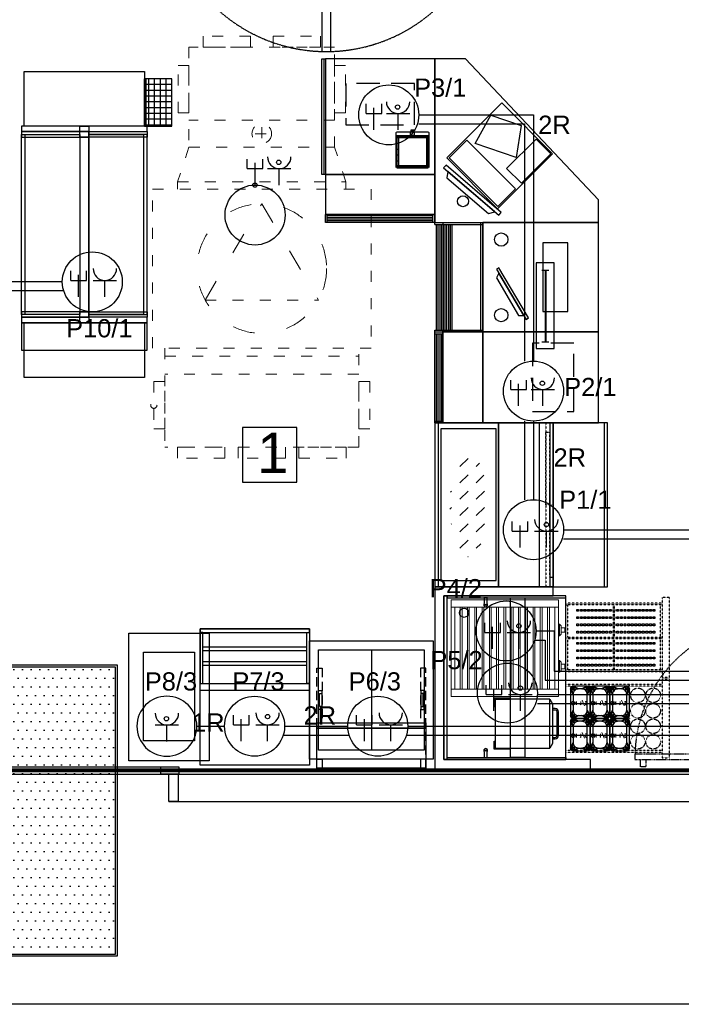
# Model space of a CAD drawing. Header units: millimetres. Extents: x -7934 to 14836, y -13910 to -10668.
# Tile 5 of 42: x -407 to -43, y -13826 to -13285. Entities that reach past the tile are written whole.
import ezdxf
from ezdxf.enums import TextEntityAlignment as Align

# ---------------------------------------------------------------- set-up
doc = ezdxf.new("R2010")
doc.units = ezdxf.units.MM
for name, pattern in [('ACAD_ISO03W100', [30, 12, -18]), ('DASH', [0.75, 0.5, -0.25]), ('DASHED', [0.75, 0.5, -0.25]), ('HIDDEN2', [4.7625, 3.175, -1.5875])]:
    doc.linetypes.add(name, pattern=pattern)
doc.layers.add('A_Podkład', color=253, linetype='Continuous', transparency=0.4)
doc.layers.add('INSTAL', color=50, linetype='Continuous')
doc.layers.add('NIEBIESKA', color=4, linetype='Continuous')
doc.layers.add('INSTAL DLP', color=70, linetype='Continuous', lineweight=70)
doc.layers.add('IS - WENT - wentylator', color=7, linetype='Continuous', lineweight=30, true_color=0x00e139)
doc.styles.add('Arial', font='arial.ttf', dxfattribs={"height": 25})
doc.styles.add('JACEK_07', font='SIMPLEX.SHX', dxfattribs={"width": 0.7})

# ---------------------------------------------------------------- blocks, each defined once
blk = doc.blocks.new('A$Ca80a10c8')
h = blk.add_hatch()
h.set_pattern_fill('DOTS', color=256, scale=3)
h.set_pattern_definition([(0, (-21207.973, -14023.4543), (2.38125, 4.7625), [0, -4.7625])])
h.paths.add_polyline_path([(-156.35, 135.24), (-156.35, -22.76), (-18.35, -22.76), (-18.35, 135.24)])
at = {"linetype": 'DASH', "ltscale": 30}
blk.add_line((-156.35, 76.24), (-18.35, 76.24), dxfattribs=at)
for points in [[(-157.35, -23.76), (-157.35, 136.24), (-17.35, 136.24), (-17.35, -23.76)], [(-156.35, -22.76), (-156.35, 135.24), (-18.35, 135.24), (-18.35, -22.76)]]:
    blk.add_lwpolyline(points, close=True)
blk = doc.blocks.new('Kontakt_grill')
at = {"color": 253, "true_color": 0x9e9e9e}
for points in [[(0, -8), (-0.5, -8), (-0.5, 0.5), (4, 0.5), (4, 0), (0, 0)], [(27, -8), (27.5, -8), (27.5, 0.5), (23, 0.5), (23, 0), (27, 0)]]:
    blk.add_lwpolyline(points, close=True, dxfattribs=at)
for points in [[(0, 0), (27, 0), (27, -30), (0, -30), (0, 0)], [(0, -30), (2.6, -31.5), (24.4, -31.5), (27, -30)]]:
    blk.add_lwpolyline(points, dxfattribs=at)
for points in [[(21.8, -31.5), (21.8, -33, -0.414214), (20, -34.8), (7, -34.8, -0.414214), (5.2, -33), (5.2, -31.5)], [(21, -31.5), (21, -33, -0.414214), (20, -34), (7, -34, -0.414214), (6, -33), (6, -31.5)]]:
    blk.add_lwpolyline(points, format="xyb", dxfattribs=at)
blk = doc.blocks.new('Roller_Grill')
at = {"color": 253, "lineweight": 0, "true_color": 0x9e9e9e}
for p, q in [((0, 0), (0, -59)), ((4, 0), (0, 0)), ((4, -59), (4, 0)), ((4, 0), (49, 0)), ((49, -59), (49, 0)), ((49, 0), (53, 0)), ((53, 0), (53, -59)), ((4, -5), (4, -2)), ((4, -2), (49, -2)), ((49, -5), (4, -5)), ((4, -9), (4, -6)), ((4, -6), (49, -6)), ((49, -9), (4, -9)), ((4, -13), (4, -10)), ((4, -10), (49, -10)), ((49, -13), (4, -13)), ((4, -17), (4, -14)), ((4, -14), (49, -14)), ((49, -17), (4, -17)), ((4, -21), (4, -18)), ((4, -18), (49, -18)), ((49, -21), (4, -21)), ((4, -25), (4, -22)), ((4, -22), (49, -22)), ((49, -25), (4, -25)), ((4, -29), (4, -26)), ((4, -26), (49, -26)), ((49, -29), (4, -29)), ((4, -33), (4, -30)), ((4, -30), (49, -30)), ((49, -33), (4, -33)), ((4, -37), (4, -34)), ((4, -34), (49, -34)), ((49, -37), (4, -37)), ((4, -41), (4, -38)), ((4, -38), (49, -38)), ((49, -41), (4, -41)), ((4, -45), (4, -42)), ((4, -42), (49, -42)), ((49, -45), (4, -45)), ((4, -49), (4, -46)), ((4, -46), (49, -46)), ((49, -49), (4, -49)), ((4, -53), (4, -50)), ((4, -50), (49, -50)), ((49, -53), (4, -53)), ((4, -57), (4, -54)), ((4, -54), (49, -54)), ((4, -59), (0, -59)), ((49, -57), (4, -57)), ((49, -59), (4, -59)), ((49, -59), (53, -59))]:
    blk.add_line(p, q, dxfattribs=at)
for points in [[(13.25, -59), (19.75, -59), (19.75, -59.5), (13.25, -59.5), (13.25, -59)], [(33.25, -59), (39.75, -59), (39.75, -59.5), (33.25, -59.5), (33.25, -59)]]:
    blk.add_lwpolyline(points, dxfattribs=at)
for points in [[(13.25, -59.5), (19.75, -59.5), (18.75, -60.5), (14.25, -60.5)], [(33.25, -59.5), (39.75, -59.5), (38.75, -60.5), (34.25, -60.5)], [(15.25, -60.5), (17.75, -60.5), (17.75, -62.5), (15.25, -62.5)], [(35.25, -60.5), (37.75, -60.5), (37.75, -62.5), (35.25, -62.5)]]:
    blk.add_lwpolyline(points, close=True, dxfattribs=at)
blk = doc.blocks.new('GN_1-9')
for points in [[(1.5, 17.67), (9.33, 17.67, -0.414214), (10.83, 16.17), (10.83, 1.5, -0.414214), (9.33, 0), (1.5, 0, -0.414214), (0, 1.5), (0, 16.17, -0.414214)], [(4.5, 16.17), (6.33, 16.17, -0.414214), (9.33, 13.17), (9.33, 4.5, -0.414214), (6.33, 1.5), (4.5, 1.5, -0.414214), (1.5, 4.5), (1.5, 13.17, -0.414214)]]:
    blk.add_lwpolyline(points, format="xyb", close=True)
at = {"color": 252}
for points in [[(0, 16.17), (1.5, 13.17), (0.44, 17.23), (2.38, 15.29), (1.5, 17.67), (4.5, 16.17)], [(10.83, 16.17), (9.33, 13.17), (10.39, 17.23), (8.45, 15.29), (9.33, 17.67), (6.33, 16.17)], [(0, 1.5), (1.5, 4.5), (0.44, 0.44), (2.38, 2.38), (1.5, 0), (4.5, 1.5)], [(10.83, 1.5), (9.33, 4.5), (10.39, 0.44), (8.45, 2.38), (9.33, 0), (6.33, 1.5)]]:
    blk.add_lwpolyline(points, dxfattribs=at)
at = {"color": 253, "true_color": 0x9e9e9e}
for points in [[(1.5, 13.17), (0, 16.17), (2.38, 15.29), (0.44, 17.23), (4.5, 16.17), (1.5, 17.67)], [(9.33, 13.17), (10.83, 16.17), (8.45, 15.29), (10.39, 17.23), (6.33, 16.17), (9.33, 17.67)], [(1.5, 4.5), (0, 1.5), (2.38, 2.38), (0.44, 0.44), (4.5, 1.5), (1.5, 0)], [(9.33, 4.5), (10.83, 1.5), (8.45, 2.38), (10.39, 0.44), (6.33, 1.5), (9.33, 0)]]:
    blk.add_lwpolyline(points, dxfattribs=at)
at = {"insert": (5, 9), "char_height": 2, "width": 29.2426, "attachment_point": 5, "style": 'JACEK_07'}
blk.add_mtext('GN 1/9', dxfattribs=at)
blk = doc.blocks.new('podkład')
at = {"layer": 'A_Podkład'}
h = blk.add_hatch(dxfattribs=at)
h.set_pattern_fill('ANSI37', color=256, angle=135)
h.set_pattern_definition([(180, (21133.338, -26335.3352), (-2e-15, -3.175), []), (270, (21133.338, -26335.3352), (3.175, -2e-15), [])])
h.paths.add_polyline_path([(450.5, -873), (450.5, -847), (436.5, -847), (436.5, -873)])
h = blk.add_hatch(dxfattribs=at)
h.set_pattern_fill('DASH', color=256, scale=2, angle=45, style=0)
h.set_pattern_definition([(45, (1963.169, -2467.321), (5e-15, 8.980256), [6.35, -6.35])])
edge = h.paths.add_edge_path()
edge.add_ellipse((613.54, -1081), major_axis=(0, -28.53), ratio=0.357143, start_angle=0, end_angle=360)
for p, q in [((595, -836), (595, -926)), ((611.95, -836), (595, -836)), ((685, -913.45), (611.95, -836)), ((435.5, -873), (435.5, -847)), ((436.5, -873), (436.5, -847)), ((436.5, -873), (436.5, -847)), ((601.57, -890.47), (631.8, -860.24)), ((631.8, -860.24), (659.77, -888.21)), ((617.25, -882.43), (625.86, -866.87)), ((625.86, -866.87), (642.45, -872.58)), ((642.45, -872.58), (639.67, -890.15)), ((591.18, -879.34), (574.38, -879.34)), ((575.08, -878.64), (575.08, -895.44)), ((578.28, -878.64), (578.28, -879.34)), ((581.48, -878.64), (581.48, -879.34)), ((584.68, -878.64), (584.68, -879.34)), ((587.88, -878.64), (587.88, -879.34)), ((590.48, -878.64), (590.48, -895.44)), ((602.97, -890.39), (612.67, -880.69)), ((612.67, -880.69), (639.34, -907.36)), ((634.52, -896.25), (650.68, -880.09)), ((650.68, -880.09), (658.76, -888.17)), ((575.08, -882.54), (574.38, -882.54)), ((575.08, -885.74), (574.38, -885.74)), ((591.18, -882.54), (590.48, -882.54)), ((591.18, -885.74), (590.48, -885.74)), ((639.67, -890.15), (617.25, -882.43)), ((575.08, -888.94), (574.38, -888.94)), ((575.08, -892.14), (574.38, -892.14)), ((591.18, -888.94), (590.48, -888.94)), ((591.18, -892.14), (590.48, -892.14)), ((629.54, -918.44), (601.57, -890.47)), ((629.64, -917.06), (602.97, -890.39)), ((659.77, -888.21), (629.54, -918.44)), ((658.76, -888.17), (642.6, -904.33)), ((591.18, -894.74), (574.38, -894.74)), ((578.28, -894.74), (578.28, -895.44)), ((581.48, -894.74), (581.48, -895.44)), ((584.68, -894.74), (584.68, -895.44)), ((587.88, -894.74), (587.88, -895.44)), ((642.6, -904.33), (634.52, -896.25)), ((535, -899.6), (535, -921.6)), ((595, -899.6), (535, -899.6)), ((595, -921.6), (595, -899.6)), ((639.34, -907.36), (629.64, -917.06)), ((685, -926), (685, -913.45)), ((535, -921.6), (595, -921.6)), ((595, -921.6), (535, -921.6)), ((535, -926), (535, -921.6)), ((536, -926), (536, -921.6)), ((594, -922.13), (536, -922.13)), ((594, -923.09), (536, -923.09)), ((594, -924.05), (536, -924.05)), ((594, -925.01), (536, -925.01)), ((594, -926), (594, -921.6)), ((595, -926), (595, -921.6)), ((536, -926), (535, -926)), ((595, -926), (594, -926)), ((595, -926), (621.4, -926)), ((595, -927), (595, -926)), ((595, -926), (685, -926)), ((595, -927), (621.4, -927)), ((595.99, -985), (595.99, -927)), ((596.95, -985), (596.95, -927)), ((597.9, -985), (597.9, -927)), ((598.86, -985), (598.86, -927)), ((599.4, -926), (599.4, -927)), ((599.82, -985), (599.82, -927)), ((600.78, -985), (600.78, -927)), ((601.74, -985), (601.74, -927)), ((602.69, -985), (602.69, -927)), ((603.65, -985), (603.65, -927)), ((604.56, -985), (604.56, -927)), ((620.4, -985), (620.4, -926)), ((621.4, -986), (621.4, -926)), ((653.9, -952.08), (657.7, -952.08)), ((595, -985), (621.4, -985)), ((595, -986), (595, -985)), ((595, -986), (621.4, -986)), ((595, -986), (599.4, -986)), ((595, -987), (595, -986)), ((595, -987), (599.4, -987)), ((595.99, -1035), (595.99, -987)), ((596.95, -1035), (596.95, -987)), ((597.9, -1035), (597.9, -987)), ((598.86, -1035), (598.86, -987)), ((599.4, -986), (599.4, -985)), ((599.4, -986), (599.4, -1036)), ((621.4, -986), (599.4, -986)), ((599.4, -1036), (599.4, -986)), ((621.4, -1036), (621.4, -986)), ((653.9, -991.43), (657.7, -991.43)), ((489.33, -1038.62), (489.33, -1068.62)), ((519.33, -1038.62), (489.33, -1038.62)), ((519.33, -1068.62), (519.33, -1038.62)), ((595, -1035), (599.4, -1035)), ((595, -1036), (595, -1035)), ((595, -1036), (599.4, -1036)), ((597.11, -1126), (597.11, -1036)), ((599.4, -1036), (621.4, -1036)), ((660, -1036), (630, -1036.01)), ((630, -1036.01), (630, -1126.02)), ((652.53, -1126), (652.53, -1036)), ((658.15, -1035.99), (658.15, -1125.99)), ((660, -1131), (660, -1036)), ((660, -1036), (660, -1126)), ((688.15, -1035.99), (688.15, -1125.99)), ((489.33, -1068.62), (519.33, -1068.62)), ((595, -1126.01), (595, -1226)), ((630, -1126.02), (595, -1126.01)), ((600, -1131), (660, -1131)), ((600, -1221), (600, -1131)), ((621.95, -1132.27), (621.95, -1132.12)), ((622.25, -1132.12), (621.95, -1132.12)), ((621.95, -1132.27), (622.25, -1132.27)), ((623.75, -1132.12), (622.25, -1132.12)), ((622.25, -1132.12), (622.25, -1132.42)), ((622.25, -1132.42), (622.25, -1135.24)), ((624.05, -1132.12), (623.75, -1132.12)), ((623.75, -1132.42), (623.75, -1132.12)), ((623.75, -1132.27), (624.05, -1132.27)), ((623.75, -1135.24), (623.75, -1132.42)), ((624.05, -1132.27), (624.05, -1132.12)), ((667, -1136), (668, -1136)), ((560.18, -1160.78), (560.18, -1215.78)), ((526.18, -1183.11), (466.18, -1183.11)), ((702, -1180.7), (702, -1179.7)), ((702, -1198.3), (702, -1198.5)), ((622.25, -1216.76), (622.25, -1219.57)), ((623.75, -1219.57), (623.75, -1216.76)), ((680.6, -1221), (600, -1221)), ((621.95, -1219.72), (621.95, -1219.87)), ((622.25, -1219.72), (621.95, -1219.72)), ((621.95, -1219.87), (622.25, -1219.87)), ((622.25, -1219.57), (622.25, -1219.87)), ((622.25, -1219.87), (623.75, -1219.87)), ((623.75, -1219.87), (623.75, -1219.57)), ((624.05, -1219.72), (623.75, -1219.72)), ((623.75, -1219.87), (624.05, -1219.87)), ((624.05, -1219.72), (624.05, -1219.87)), ((680.6, -1226), (680.6, -1221)), ((595, -1226), (680.6, -1226))]:
    blk.add_line(p, q, dxfattribs=at)
at = {"layer": 'A_Podkład', "linetype": 'DASHED', "ltscale": 0.2}
for p, q in [((656, -1036), (656, -1126)), ((720, -1135), (667, -1135)), ((720, -1136), (667, -1136)), ((668, -1136), (668, -1154)), ((693.2, -1154), (693.2, -1136)), ((693.8, -1154), (693.8, -1136)), ((719, -1145), (719, -1136)), ((719, -1154), (719, -1136)), ((720, -1132), (720, -1175.7)), ((724, -1132), (720, -1132)), ((720, -1136), (720, -1171.7)), ((724, -1175.7), (724, -1132)), ((693.8, -1154), (667, -1154)), ((693.8, -1154.6), (667, -1154.6)), ((668, -1154.6), (668, -1171.7)), ((668, -1154.6), (668, -1171.7)), ((693.2, -1171.7), (693.2, -1154.6)), ((720, -1154), (693.8, -1154)), ((693.8, -1171.7), (693.8, -1154.6)), ((720, -1154.6), (693.8, -1154.6)), ((719, -1171.7), (719, -1154.6)), ((719, -1171.7), (719, -1163.6)), ((720, -1171.7), (667, -1171.7)), ((720, -1172.7), (667, -1172.7)), ((720, -1171.7), (719, -1171.7)), ((720, -1175.7), (724, -1175.7)), ((720, -1176.7), (724, -1176.7)), ((720, -1176.7), (720, -1220.1)), ((724, -1220.1), (724, -1176.7)), ((720, -1179.7), (667.17, -1179.7)), ((720, -1180.7), (667.17, -1180.7)), ((720, -1216.1), (667, -1216.1)), ((720, -1217.1), (667, -1217.1)), ((720, -1220.1), (724, -1220.1))]:
    blk.add_line(p, q, dxfattribs=at)
at = {"layer": 'A_Podkład'}
for points in [[(449, -1244), (904, -1244), (904, 0), (0, 0), (0, -1244), (252, -1244)], [(400, -877.5), (400, -976.5), (368, -976.5), (368, -877.5), (400, -877.5)], [(405, -877.5), (405, -976.5), (437, -976.5), (437, -877.5), (405, -877.5)], [(631.58, -920.43), (601.2, -894.41), (599.9, -895.92), (630.28, -921.95), (631.58, -920.43)], [(628, -920), (602.18, -897.88), (601.74, -901.46), (624.53, -920.97), (628, -920)], [(595, -926), (535, -926)], [(646.59, -978.34), (630.28, -950.81), (628.9, -951.63), (645.22, -979.16), (646.59, -978.34)], [(643.99, -977.09), (630.13, -953.7), (628.88, -956.3), (641.11, -976.94), (643.99, -977.09)], [(595, -1036), (595, -986)], [(690, -1036), (595, -1036), (595, -1126), (690, -1126), (690, -1036)], [(660, -1126), (630, -1126), (630, -1036), (660, -1036), (660, -1126)], [(526.18, -1224.11), (466.18, -1224.11), (466.18, -1149.11), (526.18, -1149.11), (526.18, -1224.11)], [(526.18, -1155.78), (594.18, -1155.78), (594.18, -1220.78), (526.18, -1220.78), (526.18, -1155.78)], [(467.68, -1159.11), (524.68, -1159.11)], [(467.68, -1161.11), (524.68, -1161.11)], [(467.68, -1167.11), (524.68, -1167.11)], [(467.68, -1169.11), (524.68, -1169.11)], [(530.18, -1200.78), (590.18, -1200.78), (590.18, -1225.78), (530.18, -1225.78), (530.18, -1200.78)], [(252, -1225), (454, -1225)], [(256.5, -1229), (444.5, -1229)]]:
    blk.add_lwpolyline(points, dxfattribs=at)
for points in [[(44, -1229), (860, -1229), (860, -44), (44, -44)], [(535, -836), (535, -899.6), (533, -899.6), (533, -836)], [(535, -836), (535, -899.6), (595, -899.6), (595, -836)], [(435.5, -873), (369.5, -873), (369.5, -843), (435.5, -843)], [(435.5, -873), (450.5, -873), (450.5, -847), (435.5, -847)], [(437, -873), (368, -873), (368, -876), (437, -876)], [(405, -876), (368, -876), (368, -879), (405, -879), (405, -876)], [(400, -876), (400, -873), (405, -873), (405, -876)], [(405, -876), (405, -879), (400, -879), (400, -876)], [(400, -876), (437, -876), (437, -879), (400, -879), (400, -876)], [(583.78, -876.04), (583.78, -878.04), (581.78, -878.04), (581.78, -876.04)], [(583.48, -874.95), (583.58, -875.95), (581.98, -875.95), (582.08, -874.95)], [(400, -877.5), (400, -976.5), (370, -976.5), (370, -877.5)], [(435, -877.5), (435, -976.5), (405, -976.5), (405, -877.5)], [(685, -926), (621.4, -926), (621.4, -986), (685, -986)], [(654.38, -937.13), (654.38, -974.85), (668.1, -974.85), (668.1, -937.13)], [(650.7, -948.13), (650.7, -995.13), (660.7, -995.13), (660.7, -948.13)], [(405, -975), (368, -975), (368, -978), (405, -978), (405, -975)], [(368, -981), (437, -981), (437, -978), (368, -978)], [(405, -975), (405, -978), (400, -978), (400, -975)], [(400, -975), (437, -975), (437, -978), (400, -978), (400, -975)], [(405, -978), (405, -981), (400, -981), (400, -978)], [(368, -981), (368, -996), (437, -996), (437, -981)], [(369.5, -981), (435.5, -981), (435.5, -1011), (369.5, -1011)], [(685, -986), (621.4, -986), (621.4, -1036), (685, -1036)], [(628.78, -1039.3), (598.3, -1039.3), (598.3, -1122.7), (628.78, -1122.7)], [(600, -1131), (600, -1221), (601.8, -1221), (601.8, -1131)], [(600, -1131), (600, -1221), (667, -1221), (667, -1131)], [(667, -1132.2), (667, -1131), (601.8, -1131), (601.8, -1132.2)], [(644.49, -1132.2), (644.49, -1219.8), (636.59, -1219.8), (636.59, -1132.2)], [(471.03, -1151.51), (471.03, -1221.69), (427.03, -1221.69), (427.03, -1151.51)], [(526.18, -1149.11), (466.18, -1149.11), (466.18, -1151.11), (526.18, -1151.11)], [(466.18, -1179.11), (467.68, -1179.11), (467.68, -1151.11), (466.18, -1151.11)], [(526.18, -1179.11), (524.68, -1179.11), (524.68, -1151.11), (526.18, -1151.11)], [(435.03, -1210.77), (435.03, -1162.01), (463.03, -1162.01), (463.03, -1210.77)], [(531.18, -1160.78), (589.18, -1160.78), (589.18, -1215.78), (531.18, -1215.78)], [(526.18, -1224.11), (466.18, -1224.11), (466.18, -1179.11), (526.18, -1179.11)], [(531.18, -1183.01), (532.94, -1183.01), (532.94, -1193.56), (531.18, -1193.56)], [(589.18, -1183.01), (587.42, -1183.01), (587.42, -1193.56), (589.18, -1193.56)], [(531.77, -1184.77), (532.94, -1184.77), (532.94, -1191.8), (531.77, -1191.8)], [(588.6, -1184.77), (587.42, -1184.77), (587.42, -1191.8), (588.6, -1191.8)], [(530.18, -1200.78), (590.18, -1200.78), (590.18, -1203.78), (530.18, -1203.78)], [(530.18, -1203.78), (590.18, -1203.78), (590.18, -1220.78), (530.18, -1220.78)], [(530.18, -1220.78), (533.18, -1220.78), (533.18, -1225.78), (530.18, -1225.78)], [(590.18, -1220.78), (587.18, -1220.78), (587.18, -1225.78), (590.18, -1225.78)], [(667, -1219.8), (667, -1221), (601.8, -1221), (601.8, -1219.8)], [(444.5, -1225), (454.5, -1225), (454.5, -1229), (444.5, -1229)], [(449, -1229), (454, -1229), (454, -1244), (449, -1244)]]:
    blk.add_lwpolyline(points, close=True, dxfattribs=at)
for points in [[(533, -832), (538, -832), (538, -743.57), (535.5, -743.57, -1), (535.5, -741.57), (538, -741.57), (538, -736.57), (533, -736.57), (533, -741.57), (535.5, -741.57, -1), (535.5, -743.57), (533, -743.57), (533, -832)], [(591.78, -876.84), (591.78, -895.24, -0.414214), (590.98, -896.04), (574.58, -896.04, -0.414214), (573.78, -895.24), (573.78, -876.84, -0.414214), (574.58, -876.04), (590.98, -876.04, -0.414214)], [(590.98, -896.04), (574.58, -896.04, -0.414214), (573.78, -895.24), (573.78, -878.84, -0.414214), (574.58, -878.04), (590.98, -878.04, -0.414214), (591.78, -878.84), (591.78, -895.24, -0.414214)], [(590.78, -895.44), (574.78, -895.44, -0.414214), (574.38, -895.04), (574.38, -879.04, -0.414214), (574.78, -878.64), (591.18, -878.64), (591.18, -895.04, -0.414214)]]:
    blk.add_lwpolyline(points, format="xyb", close=True, dxfattribs=at)
at = {"layer": 'A_Podkład', "linetype": 'DASHED', "ltscale": 0.5}
blk.add_lwpolyline([(534, -836), (534, -899.6)], dxfattribs=at)
at = {"layer": 'A_Podkład', "linetype": 'HIDDEN2', "ltscale": 4}
for points in [[(546.13, -872.27), (583.84, -872.27), (583.84, -849.57), (546.13, -849.57)], [(648.73, -992.13), (648.73, -1029.85), (671.43, -1029.85), (671.43, -992.13)]]:
    blk.add_lwpolyline(points, close=True, dxfattribs=at)
at = {"layer": 'A_Podkład', "const_width": 1}
blk.add_lwpolyline([(655.91, -952.08), (655.91, -991.34)], dxfattribs=at)
at = {"layer": 'A_Podkład', "linetype": 'DASHED', "ltscale": 0.2}
for points in [[(658, -1041.18), (658, -1081), (656, -1081), (656, -1041.18)], [(660, -1120.82), (660, -1081), (658, -1081), (658, -1120.82)]]:
    blk.add_lwpolyline(points, close=True, dxfattribs=at)
at = {"layer": 'A_Podkład'}
for points in [[(658, -1068.2, 0, 1.88, 0), (658, -1073.83, 0.625, 0.625, 0), (658, -1081, 0.625, 0.625, 0)], [(658, -1093.8, 0, 1.88, 0), (658, -1088.17, 0.625, 0.625, 0), (658, -1081, 0.625, 0.625, 0)]]:
    blk.add_lwpolyline(points, format="xyseb", dxfattribs=at)
at = {"layer": 'A_Podkład', "color": 253, "true_color": 0x9e9e9e}
for points in [[(673, -1138.5), (674, -1138.5), (674, -1139.5), (673, -1139.5)], [(675, -1138.5), (676, -1138.5), (676, -1139.5), (675, -1139.5)], [(677, -1138.5), (678, -1138.5), (678, -1139.5), (677, -1139.5)], [(677, -1138.5), (678, -1138.5), (678, -1139.5), (677, -1139.5)], [(679, -1138.5), (680, -1138.5), (680, -1139.5), (679, -1139.5)], [(681, -1138.5), (682, -1138.5), (682, -1139.5), (681, -1139.5)], [(683, -1138.5), (684, -1138.5), (684, -1139.5), (683, -1139.5)], [(685, -1138.5), (686, -1138.5), (686, -1139.5), (685, -1139.5)], [(687, -1138.5), (688, -1138.5), (688, -1139.5), (687, -1139.5)], [(689, -1138.5), (690, -1138.5), (690, -1139.5), (689, -1139.5)], [(691, -1138.5), (692, -1138.5), (692, -1139.5), (691, -1139.5)], [(695, -1138.5), (696, -1138.5), (696, -1139.5), (695, -1139.5)], [(697, -1138.5), (698, -1138.5), (698, -1139.5), (697, -1139.5)], [(699, -1138.5), (700, -1138.5), (700, -1139.5), (699, -1139.5)], [(701, -1138.5), (702, -1138.5), (702, -1139.5), (701, -1139.5)], [(703, -1138.5), (704, -1138.5), (704, -1139.5), (703, -1139.5)], [(705, -1138.5), (706, -1138.5), (706, -1139.5), (705, -1139.5)], [(707, -1138.5), (708, -1138.5), (708, -1139.5), (707, -1139.5)], [(709, -1138.5), (710, -1138.5), (710, -1139.5), (709, -1139.5)], [(711, -1138.5), (712, -1138.5), (712, -1139.5), (711, -1139.5)], [(711, -1138.5), (712, -1138.5), (712, -1139.5), (711, -1139.5)], [(713, -1138.5), (714, -1138.5), (714, -1139.5), (713, -1139.5)], [(715, -1138.5), (716, -1138.5), (716, -1139.5), (715, -1139.5)], [(673, -1142.5), (674, -1142.5), (674, -1143.5), (673, -1143.5)], [(673, -1146.5), (674, -1146.5), (674, -1147.5), (673, -1147.5)], [(675, -1142.5), (676, -1142.5), (676, -1143.5), (675, -1143.5)], [(675, -1146.5), (676, -1146.5), (676, -1147.5), (675, -1147.5)], [(677, -1142.5), (678, -1142.5), (678, -1143.5), (677, -1143.5)], [(677, -1142.5), (678, -1142.5), (678, -1143.5), (677, -1143.5)], [(677, -1146.5), (678, -1146.5), (678, -1147.5), (677, -1147.5)], [(677, -1146.5), (678, -1146.5), (678, -1147.5), (677, -1147.5)], [(679, -1142.5), (680, -1142.5), (680, -1143.5), (679, -1143.5)], [(679, -1146.5), (680, -1146.5), (680, -1147.5), (679, -1147.5)], [(681, -1142.5), (682, -1142.5), (682, -1143.5), (681, -1143.5)], [(681, -1146.5), (682, -1146.5), (682, -1147.5), (681, -1147.5)], [(683, -1142.5), (684, -1142.5), (684, -1143.5), (683, -1143.5)], [(683, -1146.5), (684, -1146.5), (684, -1147.5), (683, -1147.5)], [(685, -1142.5), (686, -1142.5), (686, -1143.5), (685, -1143.5)], [(685, -1146.5), (686, -1146.5), (686, -1147.5), (685, -1147.5)], [(687, -1142.5), (688, -1142.5), (688, -1143.5), (687, -1143.5)], [(687, -1146.5), (688, -1146.5), (688, -1147.5), (687, -1147.5)], [(689, -1142.5), (690, -1142.5), (690, -1143.5), (689, -1143.5)], [(689, -1146.5), (690, -1146.5), (690, -1147.5), (689, -1147.5)], [(691, -1142.5), (692, -1142.5), (692, -1143.5), (691, -1143.5)], [(691, -1146.5), (692, -1146.5), (692, -1147.5), (691, -1147.5)], [(695, -1142.5), (696, -1142.5), (696, -1143.5), (695, -1143.5)], [(695, -1146.5), (696, -1146.5), (696, -1147.5), (695, -1147.5)], [(697, -1142.5), (698, -1142.5), (698, -1143.5), (697, -1143.5)], [(697, -1146.5), (698, -1146.5), (698, -1147.5), (697, -1147.5)], [(699, -1142.5), (700, -1142.5), (700, -1143.5), (699, -1143.5)], [(699, -1146.5), (700, -1146.5), (700, -1147.5), (699, -1147.5)], [(701, -1142.5), (702, -1142.5), (702, -1143.5), (701, -1143.5)], [(701, -1146.5), (702, -1146.5), (702, -1147.5), (701, -1147.5)], [(703, -1142.5), (704, -1142.5), (704, -1143.5), (703, -1143.5)], [(703, -1146.5), (704, -1146.5), (704, -1147.5), (703, -1147.5)], [(705, -1142.5), (706, -1142.5), (706, -1143.5), (705, -1143.5)], [(705, -1146.5), (706, -1146.5), (706, -1147.5), (705, -1147.5)], [(707, -1142.5), (708, -1142.5), (708, -1143.5), (707, -1143.5)], [(707, -1146.5), (708, -1146.5), (708, -1147.5), (707, -1147.5)], [(709, -1142.5), (710, -1142.5), (710, -1143.5), (709, -1143.5)], [(709, -1146.5), (710, -1146.5), (710, -1147.5), (709, -1147.5)], [(711, -1142.5), (712, -1142.5), (712, -1143.5), (711, -1143.5)], [(711, -1142.5), (712, -1142.5), (712, -1143.5), (711, -1143.5)], [(711, -1146.5), (712, -1146.5), (712, -1147.5), (711, -1147.5)], [(711, -1146.5), (712, -1146.5), (712, -1147.5), (711, -1147.5)], [(713, -1142.5), (714, -1142.5), (714, -1143.5), (713, -1143.5)], [(713, -1146.5), (714, -1146.5), (714, -1147.5), (713, -1147.5)], [(715, -1142.5), (716, -1142.5), (716, -1143.5), (715, -1143.5)], [(715, -1146.5), (716, -1146.5), (716, -1147.5), (715, -1147.5)], [(673, -1150.5), (674, -1150.5), (674, -1151.5), (673, -1151.5)], [(675, -1150.5), (676, -1150.5), (676, -1151.5), (675, -1151.5)], [(677, -1150.5), (678, -1150.5), (678, -1151.5), (677, -1151.5)], [(677, -1150.5), (678, -1150.5), (678, -1151.5), (677, -1151.5)], [(679, -1150.5), (680, -1150.5), (680, -1151.5), (679, -1151.5)], [(681, -1150.5), (682, -1150.5), (682, -1151.5), (681, -1151.5)], [(683, -1150.5), (684, -1150.5), (684, -1151.5), (683, -1151.5)], [(685, -1150.5), (686, -1150.5), (686, -1151.5), (685, -1151.5)], [(687, -1150.5), (688, -1150.5), (688, -1151.5), (687, -1151.5)], [(689, -1150.5), (690, -1150.5), (690, -1151.5), (689, -1151.5)], [(691, -1150.5), (692, -1150.5), (692, -1151.5), (691, -1151.5)], [(695, -1150.5), (696, -1150.5), (696, -1151.5), (695, -1151.5)], [(697, -1150.5), (698, -1150.5), (698, -1151.5), (697, -1151.5)], [(699, -1150.5), (700, -1150.5), (700, -1151.5), (699, -1151.5)], [(701, -1150.5), (702, -1150.5), (702, -1151.5), (701, -1151.5)], [(703, -1150.5), (704, -1150.5), (704, -1151.5), (703, -1151.5)], [(705, -1150.5), (706, -1150.5), (706, -1151.5), (705, -1151.5)], [(707, -1150.5), (708, -1150.5), (708, -1151.5), (707, -1151.5)], [(709, -1150.5), (710, -1150.5), (710, -1151.5), (709, -1151.5)], [(711, -1150.5), (712, -1150.5), (712, -1151.5), (711, -1151.5)], [(711, -1150.5), (712, -1150.5), (712, -1151.5), (711, -1151.5)], [(713, -1150.5), (714, -1150.5), (714, -1151.5), (713, -1151.5)], [(715, -1150.5), (716, -1150.5), (716, -1151.5), (715, -1151.5)], [(673, -1156.65), (674, -1156.65), (674, -1157.65), (673, -1157.65)], [(675, -1156.65), (676, -1156.65), (676, -1157.65), (675, -1157.65)], [(677, -1156.65), (678, -1156.65), (678, -1157.65), (677, -1157.65)], [(677, -1156.65), (678, -1156.65), (678, -1157.65), (677, -1157.65)], [(679, -1156.65), (680, -1156.65), (680, -1157.65), (679, -1157.65)], [(681, -1156.65), (682, -1156.65), (682, -1157.65), (681, -1157.65)], [(683, -1156.65), (684, -1156.65), (684, -1157.65), (683, -1157.65)], [(685, -1156.65), (686, -1156.65), (686, -1157.65), (685, -1157.65)], [(687, -1156.65), (688, -1156.65), (688, -1157.65), (687, -1157.65)], [(689, -1156.65), (690, -1156.65), (690, -1157.65), (689, -1157.65)], [(691, -1156.65), (692, -1156.65), (692, -1157.65), (691, -1157.65)], [(695, -1156.65), (696, -1156.65), (696, -1157.65), (695, -1157.65)], [(697, -1156.65), (698, -1156.65), (698, -1157.65), (697, -1157.65)], [(699, -1156.65), (700, -1156.65), (700, -1157.65), (699, -1157.65)], [(701, -1156.65), (702, -1156.65), (702, -1157.65), (701, -1157.65)], [(703, -1156.65), (704, -1156.65), (704, -1157.65), (703, -1157.65)], [(705, -1156.65), (706, -1156.65), (706, -1157.65), (705, -1157.65)], [(707, -1156.65), (708, -1156.65), (708, -1157.65), (707, -1157.65)], [(709, -1156.65), (710, -1156.65), (710, -1157.65), (709, -1157.65)], [(711, -1156.65), (712, -1156.65), (712, -1157.65), (711, -1157.65)], [(711, -1156.65), (712, -1156.65), (712, -1157.65), (711, -1157.65)], [(713, -1156.65), (714, -1156.65), (714, -1157.65), (713, -1157.65)], [(715, -1156.65), (716, -1156.65), (716, -1157.65), (715, -1157.65)], [(673, -1160.65), (674, -1160.65), (674, -1161.65), (673, -1161.65)], [(675, -1160.65), (676, -1160.65), (676, -1161.65), (675, -1161.65)], [(677, -1160.65), (678, -1160.65), (678, -1161.65), (677, -1161.65)], [(677, -1160.65), (678, -1160.65), (678, -1161.65), (677, -1161.65)], [(679, -1160.65), (680, -1160.65), (680, -1161.65), (679, -1161.65)], [(681, -1160.65), (682, -1160.65), (682, -1161.65), (681, -1161.65)], [(683, -1160.65), (684, -1160.65), (684, -1161.65), (683, -1161.65)], [(685, -1160.65), (686, -1160.65), (686, -1161.65), (685, -1161.65)], [(687, -1160.65), (688, -1160.65), (688, -1161.65), (687, -1161.65)], [(689, -1160.65), (690, -1160.65), (690, -1161.65), (689, -1161.65)], [(691, -1160.65), (692, -1160.65), (692, -1161.65), (691, -1161.65)], [(695, -1160.65), (696, -1160.65), (696, -1161.65), (695, -1161.65)], [(697, -1160.65), (698, -1160.65), (698, -1161.65), (697, -1161.65)], [(699, -1160.65), (700, -1160.65), (700, -1161.65), (699, -1161.65)], [(701, -1160.65), (702, -1160.65), (702, -1161.65), (701, -1161.65)], [(703, -1160.65), (704, -1160.65), (704, -1161.65), (703, -1161.65)], [(705, -1160.65), (706, -1160.65), (706, -1161.65), (705, -1161.65)], [(707, -1160.65), (708, -1160.65), (708, -1161.65), (707, -1161.65)], [(709, -1160.65), (710, -1160.65), (710, -1161.65), (709, -1161.65)], [(711, -1160.65), (712, -1160.65), (712, -1161.65), (711, -1161.65)], [(711, -1160.65), (712, -1160.65), (712, -1161.65), (711, -1161.65)], [(713, -1160.65), (714, -1160.65), (714, -1161.65), (713, -1161.65)], [(715, -1160.65), (716, -1160.65), (716, -1161.65), (715, -1161.65)], [(673, -1164.65), (674, -1164.65), (674, -1165.65), (673, -1165.65)], [(675, -1164.65), (676, -1164.65), (676, -1165.65), (675, -1165.65)], [(677, -1164.65), (678, -1164.65), (678, -1165.65), (677, -1165.65)], [(677, -1164.65), (678, -1164.65), (678, -1165.65), (677, -1165.65)], [(679, -1164.65), (680, -1164.65), (680, -1165.65), (679, -1165.65)], [(681, -1164.65), (682, -1164.65), (682, -1165.65), (681, -1165.65)], [(683, -1164.65), (684, -1164.65), (684, -1165.65), (683, -1165.65)], [(685, -1164.65), (686, -1164.65), (686, -1165.65), (685, -1165.65)], [(687, -1164.65), (688, -1164.65), (688, -1165.65), (687, -1165.65)], [(689, -1164.65), (690, -1164.65), (690, -1165.65), (689, -1165.65)], [(691, -1164.65), (692, -1164.65), (692, -1165.65), (691, -1165.65)], [(695, -1164.65), (696, -1164.65), (696, -1165.65), (695, -1165.65)], [(697, -1164.65), (698, -1164.65), (698, -1165.65), (697, -1165.65)], [(699, -1164.65), (700, -1164.65), (700, -1165.65), (699, -1165.65)], [(701, -1164.65), (702, -1164.65), (702, -1165.65), (701, -1165.65)], [(703, -1164.65), (704, -1164.65), (704, -1165.65), (703, -1165.65)], [(705, -1164.65), (706, -1164.65), (706, -1165.65), (705, -1165.65)], [(707, -1164.65), (708, -1164.65), (708, -1165.65), (707, -1165.65)], [(709, -1164.65), (710, -1164.65), (710, -1165.65), (709, -1165.65)], [(711, -1164.65), (712, -1164.65), (712, -1165.65), (711, -1165.65)], [(711, -1164.65), (712, -1164.65), (712, -1165.65), (711, -1165.65)], [(713, -1164.65), (714, -1164.65), (714, -1165.65), (713, -1165.65)], [(715, -1164.65), (716, -1164.65), (716, -1165.65), (715, -1165.65)], [(673, -1168.65), (674, -1168.65), (674, -1169.65), (673, -1169.65)], [(675, -1168.65), (676, -1168.65), (676, -1169.65), (675, -1169.65)], [(677, -1168.65), (678, -1168.65), (678, -1169.65), (677, -1169.65)], [(677, -1168.65), (678, -1168.65), (678, -1169.65), (677, -1169.65)], [(679, -1168.65), (680, -1168.65), (680, -1169.65), (679, -1169.65)], [(681, -1168.65), (682, -1168.65), (682, -1169.65), (681, -1169.65)], [(683, -1168.65), (684, -1168.65), (684, -1169.65), (683, -1169.65)], [(685, -1168.65), (686, -1168.65), (686, -1169.65), (685, -1169.65)], [(687, -1168.65), (688, -1168.65), (688, -1169.65), (687, -1169.65)], [(689, -1168.65), (690, -1168.65), (690, -1169.65), (689, -1169.65)], [(691, -1168.65), (692, -1168.65), (692, -1169.65), (691, -1169.65)], [(695, -1168.65), (696, -1168.65), (696, -1169.65), (695, -1169.65)], [(697, -1168.65), (698, -1168.65), (698, -1169.65), (697, -1169.65)], [(699, -1168.65), (700, -1168.65), (700, -1169.65), (699, -1169.65)], [(701, -1168.65), (702, -1168.65), (702, -1169.65), (701, -1169.65)], [(703, -1168.65), (704, -1168.65), (704, -1169.65), (703, -1169.65)], [(705, -1168.65), (706, -1168.65), (706, -1169.65), (705, -1169.65)], [(707, -1168.65), (708, -1168.65), (708, -1169.65), (707, -1169.65)], [(709, -1168.65), (710, -1168.65), (710, -1169.65), (709, -1169.65)], [(711, -1168.65), (712, -1168.65), (712, -1169.65), (711, -1169.65)], [(711, -1168.65), (712, -1168.65), (712, -1169.65), (711, -1169.65)], [(713, -1168.65), (714, -1168.65), (714, -1169.65), (713, -1169.65)], [(715, -1168.65), (716, -1168.65), (716, -1169.65), (715, -1169.65)]]:
    blk.add_lwpolyline(points, close=True, dxfattribs=at)
for points in [[(693.2, -1139.5), (693, -1139.5), (693, -1138.5), (693.2, -1138.5)], [(693.8, -1138.5), (694, -1138.5), (694, -1139.5), (693.8, -1139.5)], [(693.2, -1143.5), (693, -1143.5), (693, -1142.5), (693.2, -1142.5)], [(693.2, -1147.5), (693, -1147.5), (693, -1146.5), (693.2, -1146.5)], [(693.8, -1142.5), (694, -1142.5), (694, -1143.5), (693.8, -1143.5)], [(693.8, -1146.5), (694, -1146.5), (694, -1147.5), (693.8, -1147.5)], [(693.2, -1151.5), (693, -1151.5), (693, -1150.5), (693.2, -1150.5)], [(693.8, -1150.5), (694, -1150.5), (694, -1151.5), (693.8, -1151.5)], [(693.2, -1157.65), (693, -1157.65), (693, -1156.65), (693.2, -1156.65)], [(693.8, -1156.65), (694, -1156.65), (694, -1157.65), (693.8, -1157.65)], [(693.2, -1161.65), (693, -1161.65), (693, -1160.65), (693.2, -1160.65)], [(693.8, -1160.65), (694, -1160.65), (694, -1161.65), (693.8, -1161.65)], [(693.2, -1165.65), (693, -1165.65), (693, -1164.65), (693.2, -1164.65)], [(693.8, -1164.65), (694, -1164.65), (694, -1165.65), (693.8, -1165.65)], [(693.2, -1169.65), (693, -1169.65), (693, -1168.65), (693.2, -1168.65)], [(693.8, -1168.65), (694, -1168.65), (694, -1169.65), (693.8, -1169.65)]]:
    blk.add_lwpolyline(points, dxfattribs=at)
at = {"layer": 'A_Podkład', "linetype": 'DASH', "ltscale": 10}
for points in [[(533.18, -1225.78), (530.18, -1225.78), (530.18, -1170.78), (533.18, -1170.78), (533.18, -1200.78)], [(587.18, -1225.78), (590.18, -1225.78), (590.18, -1170.78), (587.18, -1170.78), (587.18, -1200.78)]]:
    blk.add_lwpolyline(points, dxfattribs=at)
at = {"layer": 'A_Podkład', "linetype": 'DASHED'}
for points in [[(705, -1221), (781, -1221), (781, -1218), (705, -1218)], [(708, -1221), (711, -1221), (711, -1225), (708, -1225)]]:
    blk.add_lwpolyline(points, close=True, dxfattribs=at)
at = {"layer": 'A_Podkład'}
for centre, radius in [((610.53, -914.25), 3), ((631.55, -935.3), 3.64), ((631.55, -976.82), 3.64), ((623, -1135.98), 0.35), ((611.15, -1140.35), 2.5), ((623, -1216.02), 0.35)]:
    blk.add_circle(centre, radius, dxfattribs=at)
at = {"layer": 'A_Podkład', "linetype": 'DASHED', "ltscale": 0.2}
for centre in [(706.6, -1185.7), (715, -1185.7), (706.6, -1194.2), (715, -1194.2), (706.6, -1202.7), (715, -1202.7), (706.59, -1211.2), (714.99, -1211.2)]:
    blk.add_circle(centre, 4, dxfattribs=at)
at = {"layer": 'A_Podkład', "linetype": 'DASHED', "ltscale": 0.5}
blk.add_arc((535.5, -743), 89, 220.1759, 319.8241, dxfattribs=at)
at = {"layer": 'A_Podkład'}
for centre, start, end in [((623, -1135.98), 135.5847, 44.4153), ((623, -1216.02), 315.5847, 224.4153)]:
    blk.add_arc(centre, 1.05, start, end, dxfattribs=at)
at = {"layer": 'A_Podkład', "linetype": 'DASHED'}
blk.add_arc((779.5, -1219.5), 74.5, 88.8463, 181.1537, dxfattribs=at)
at = {"layer": 'A_Podkład', "xscale": -1}
for name, p, rotation in [('Roller_Grill', (604, -1133.31), 89.99999999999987), ('GN_1-9', (669.5, -1180.67), 180), ('GN_1-9', (680.33, -1180.67), 180), ('GN_1-9', (691.16, -1180.67), 180), ('Kontakt_grill', (628.2, -1187.81), 89.99999999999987), ('GN_1-9', (669.5, -1198.47), 180), ('GN_1-9', (680.33, -1198.47), 180), ('GN_1-9', (691.16, -1198.47), 180)]:
    blk.add_blockref(name, p, dxfattribs=dict(at, rotation=rotation))
at = {"layer": 'A_Podkład'}
blk.add_blockref('A$Ca80a10c8', (437.84, -1305.24), dxfattribs=at)
at = {"layer": 'A_Podkład', "linetype": 'Continuous', "style": 'Arial'}
blk.add_text('1', height=22.13, dxfattribs=at).set_placement((497.42, -1063.54))
blk = doc.blocks.new('rrrr')
at = {"color": 8, "linetype": 'ACAD_ISO03W100', "lineweight": 0}
for p, q in [((-35.61, 0), (17.32, 31.11)), ((17.32, -31.11), (-35.61, 0))]:
    blk.add_line(p, q, dxfattribs=at)
at = {"color": 8, "linetype": 'ACAD_ISO03W100', "lineweight": 0, "ltscale": 0.5}
for p, q in [((17.32, -31.11), (17.32, 31.11)), ((-77.7, 0), (-70.5, 0)), ((-74.1, -3.6), (-74.1, 3.6))]:
    blk.add_line(p, q, dxfattribs=at)
for points in [[(-43.7, -60), (-43.7, 60), (43.7, 60), (43.7, -60)], [(62.1, 53.3), (62.1, 59.3), (88.1, 59.3), (88.1, 53.3)], [(-85.6, 40), (-85.6, 46), (-111.6, 46), (-111.6, 40)], [(98.1, 20.36), (104.1, 20.36), (104.1, 46.36), (98.1, 46.36)], [(-121.6, 6.23), (-127.6, 6.23), (-127.6, 32.23), (-121.6, 32.23)], [(98.1, 13), (104.1, 13), (104.1, -13), (98.1, -13)], [(-121.6, -6.23), (-127.6, -6.23), (-127.6, -32.23), (-121.6, -32.23)], [(98.1, -20.36), (104.1, -20.36), (104.1, -46.36), (98.1, -46.36)], [(-85.6, -40), (-85.6, -46), (-111.6, -46), (-111.6, -40)], [(62.1, -53.3), (62.1, -59.3), (88.1, -59.3), (88.1, -53.3)]]:
    blk.add_lwpolyline(points, close=True, dxfattribs=at)
for points in [[(98.1, 53.3), (43.7, 53.3)], [(48.1, -53.3), (48.1, 53.3)], [(58.1, 53.3), (58.1, -53.3)], [(98.1, 53.3), (98.1, -53.3)], [(-47.6, 46.25), (-66.6, 40)], [(-47.6, -46.25), (-47.6, 46.25), (-43.7, 46.25)], [(-66.6, 40), (-121.6, 40), (-121.6, -40), (-66.6, -40)], [(-81.6, 40), (-81.6, -40)], [(-66.6, -40), (-66.6, 40)], [(-66.6, -40), (-47.6, -46.25)], [(-43.7, -46.25), (-47.6, -46.25)], [(43.7, -53.3), (98.1, -53.3)]]:
    blk.add_lwpolyline(points, dxfattribs=at)
at = {"color": 8, "linetype": 'ACAD_ISO03W100', "lineweight": 0}
blk.add_circle((0, 0), 35.61, dxfattribs=at)
at = {"color": 8, "linetype": 'ACAD_ISO03W100', "lineweight": 0, "ltscale": 0.5}
for centre, radius in [((-74.1, 0), 5.4), ((75.1, -59.3), 1.73)]:
    blk.add_circle(centre, radius, dxfattribs=at)

msp = doc.modelspace()

# ---------------------------------------------------------------- block references
at = {"layer": 'A_Podkład', "linetype": 'DASH', "ltscale": 10}
msp.add_blockref('podkład', (-773.94, -12471, 0), dxfattribs=at)

# ---------------------------------------------------------------- next in the draw order: linework, layer by layer
at = {"layer": 'INSTAL', "color": 3}
for p, q in [((-216.66, -13336.97), (-216.66, -13331.8)), ((-212.37, -13345.97), (-212.37, -13333.86)), ((-208.08, -13336.97), (-208.08, -13331.8)), ((-216.66, -13336.97), (-208.08, -13336.97)), ((-281.95, -13367.33), (-281.95, -13362.16)), ((-277.66, -13376.33), (-277.66, -13364.22)), ((-273.37, -13367.33), (-273.37, -13362.16)), ((-281.95, -13367.33), (-273.37, -13367.33)), ((-378.91, -13428.7, 0), (-378.91, -13423.53, 0)), ((-374.62, -13437.7, 0), (-374.62, -13425.6, 0)), ((-370.33, -13428.7, 0), (-370.33, -13423.53, 0)), ((-378.91, -13428.7, 0), (-370.33, -13428.7, 0)), ((-374.62, -13437.7, 0), (-374.62, -13428.7, 0)), ((-137.15, -13488.71), (-137.15, -13483.54)), ((-132.86, -13497.71), (-132.86, -13485.6)), ((-128.57, -13488.71), (-128.57, -13483.54)), ((-137.15, -13488.71), (-128.57, -13488.71)), ((-136.38, -13566.45), (-136.38, -13561.28)), ((-127.8, -13566.45), (-127.8, -13561.28)), ((-136.38, -13566.45), (-127.8, -13566.45)), ((-132.09, -13575.45), (-132.09, -13563.34)), ((-132.09, -13575.45), (-132.09, -13566.45)), ((-151.43, -13622.11), (-151.43, -13616.94)), ((-147.14, -13631.11), (-147.14, -13619.01)), ((-142.85, -13622.11), (-142.85, -13616.94)), ((-151.43, -13622.11), (-142.85, -13622.11)), ((-147.14, -13631.11), (-147.14, -13622.11)), ((-150.67, -13656.21, 0), (-150.67, -13651.04, 0)), ((-146.38, -13665.21, 0), (-146.38, -13653.1, 0)), ((-142.09, -13656.21, 0), (-142.09, -13651.04, 0)), ((-150.67, -13656.21, 0), (-142.09, -13656.21, 0)), ((-146.38, -13665.21, 0), (-146.38, -13656.21, 0)), ((-289.54, -13672.82), (-289.54, -13667.66)), ((-285.25, -13681.82), (-285.25, -13669.72)), ((-280.96, -13672.82), (-280.96, -13667.66)), ((-221.85, -13672.82), (-221.85, -13667.66)), ((-217.56, -13681.82), (-217.56, -13669.72)), ((-213.27, -13672.82), (-213.27, -13667.66)), ((-289.54, -13672.82), (-280.96, -13672.82)), ((-285.25, -13681.82), (-285.25, -13672.82)), ((-221.85, -13672.82), (-213.27, -13672.82)), ((-217.56, -13681.82), (-217.56, -13672.82))]:
    msp.add_line(p, q, dxfattribs=at)
at = {"layer": 'INSTAL', "color": 10}
for p, q in [((-205.5, -13336.97), (-192.63, -13336.97)), ((-199.07, -13345.97), (-199.07, -13336.97)), ((-366.59, -13428.7, 0), (-353.72, -13428.7, 0)), ((-360.15, -13437.7, 0), (-360.15, -13428.7, 0)), ((-125.99, -13488.71), (-113.13, -13488.71)), ((-119.56, -13497.71), (-119.56, -13488.71)), ((-124.06, -13566.45), (-111.19, -13566.45)), ((-117.62, -13575.45), (-117.62, -13566.45)), ((-139.11, -13622.11), (-126.24, -13622.11)), ((-132.68, -13631.11), (-132.68, -13622.11)), ((-138.35, -13656.21, 0), (-125.48, -13656.21, 0)), ((-131.91, -13665.21, 0), (-131.91, -13656.21, 0)), ((-332.49, -13673), (-319.62, -13673)), ((-326.05, -13682), (-326.05, -13673)), ((-277.22, -13672.82), (-264.35, -13672.82)), ((-270.78, -13681.82), (-270.78, -13672.82)), ((-209.53, -13672.82), (-196.66, -13672.82)), ((-203.1, -13681.82), (-203.1, -13672.82))]:
    msp.add_line(p, q, dxfattribs=at)
at = {"layer": 'INSTAL', "color": 20}
for p, q in [((-270.79, -13367.33), (-257.93, -13367.33)), ((-264.36, -13376.33), (-264.36, -13367.33))]:
    msp.add_line(p, q, dxfattribs=at)
at = {"layer": 'INSTAL', "color": 10}
for points in [[(-187.71, -13337.8), (-124.68, -13337.8), (-124.68, -13473.06)], [(-124.68, -13506.03), (-124.68, -13549.21)], [(-108.2, -13565.69), (79.94, -13565.69)], [(-123.25, -13621.35), (-113.25, -13621.35), (-113.25, -13643.37)], [(-309.61, -13673.66), (-294.37, -13673.66)], [(-261.41, -13673.66), (-226.69, -13673.66)], [(-193.73, -13673.66), (79.94, -13673.66)]]:
    msp.add_lwpolyline(points, dxfattribs=at)
at = {"layer": 'INSTAL', "color": 3}
for points in [[(-187.71, -13342.8), (-129.68, -13342.8), (-129.68, -13473.06)], [(-129.68, -13506.03), (-129.68, -13549.21)], [(-108.2, -13570.69), (79.94, -13570.69)], [(-124.03, -13626.35), (-118.25, -13626.35), (-118.25, -13648.37)], [(-262.19, -13678.66), (-225.91, -13678.66)], [(-194.5, -13678.66), (79.94, -13678.66)]]:
    msp.add_lwpolyline(points, dxfattribs=at)
at = {"layer": 'INSTAL', "color": 10, "elevation": 0}
for points in [[(-383.53, -13429.54), (-509.62, -13429.54)], [(-113.25, -13643.37), (79.94, -13643.37)], [(-122.51, -13656.21), (79.94, -13656.21)]]:
    msp.add_lwpolyline(points, dxfattribs=at)
at = {"layer": 'INSTAL', "color": 3, "elevation": 0}
for points in [[(-382.75, -13434.54), (-510.4, -13434.54)], [(-118.25, -13648.37), (79.94, -13648.37)], [(-122.51, -13661.21), (79.94, -13661.21)]]:
    msp.add_lwpolyline(points, dxfattribs=at)
at = {"layer": 'INSTAL'}
msp.add_lwpolyline([(-309.61, -13673.66, 1), (-342.57, -13673.66, 1)], format="xyb", close=True, dxfattribs=at)
for centre, radius in [((-204.19, -13337.8), 16.48), ((-277.74, -13376.33), 1.2), ((-367.05, -13429.54, 0), 16.48), ((-124.68, -13489.55), 16.48), ((-124.68, -13565.69), 16.48), ((-139.74, -13621.35), 16.48), ((-138.97, -13655.45, 0), 16.48), ((-277.89, -13673.66), 16.48), ((-210.21, -13673.66), 16.48)]:
    msp.add_circle(centre, radius, dxfattribs=at)
at = {"layer": 'INSTAL', "color": 10}
for centre in [(-199.33, -13333.51), (-119.82, -13485.25), (-117.62, -13562.92), (-132.68, -13618.58), (-131.91, -13652.68, 0), (-326.31, -13669.54), (-270.78, -13668.39)]:
    msp.add_circle(centre, 1.2, dxfattribs=at)
at = {"layer": 'INSTAL', "color": 20}
msp.add_circle((-264.62, -13363.87), 1.2, dxfattribs=at)
at = {"layer": 'INSTAL', "color": 6}
msp.add_circle((-277.66, -13392.81), 16.48, dxfattribs=at)
at = {"layer": 'INSTAL', "color": 10}
for centre in [(-199.07, -13330.54), (-360.15, -13422.27, 0), (-119.56, -13482.28), (-117.62, -13560.02), (-132.68, -13615.68), (-131.91, -13649.78, 0), (-326.05, -13666.57), (-270.78, -13666.39), (-203.1, -13666.39)]:
    msp.add_arc(centre, 6.43, 180, 0, dxfattribs=at)
at = {"layer": 'INSTAL', "color": 20}
msp.add_arc((-264.36, -13360.9), 6.43, 180, 0, dxfattribs=at)
at = {"layer": 'INSTAL DLP', "lineweight": 80, "elevation": 0}
msp.add_lwpolyline([(79.94, -13698), (-423.44, -13698)], dxfattribs=at)
at = {"layer": 'NIEBIESKA', "color": 5, "linetype": 'Continuous'}
msp.add_lwpolyline([(-884.04, -12413.95), (1073.5, -12413.95), (1073.5, -13826.45), (-884.04, -13826.45)], close=True, dxfattribs=at)

# ---------------------------------------------------------------- next in the draw order: block references
at = {"layer": 'IS - WENT - wentylator', "rotation": 270}
msp.add_blockref('rrrr', (-273.94, -13422.22, 0), dxfattribs=at)

# ---------------------------------------------------------------- next in the draw order: texts
at = {"layer": 'INSTAL', "color": 7, "linetype": 'ByBlock', "style": 'Arial'}
for s, p in [('P3/1', (-190.28, -13322.82, 0)), ('2R', (-122.09, -13343.21, 0)), ('P10/1', (-381.45, -13455.02, 0)), ('P2/1', (-107.8, -13487.29, 0)), ('2R', (-113.66, -13526.02, 0)), ('P1/1', (-110.58, -13549.23, 0)), ('P4/2', (-181.73, -13597.83)), ('P5/2', (-181.33, -13637.33)), ('P8/3', (-338.2, -13649.05, 0)), ('P7/3', (-290.13, -13649.05, 0)), ('P6/3', (-226.22, -13649.05, 0)), ('2R', (-250.98, -13667.74, 0)), ('1R', (-312.26, -13671.61, 0))]:
    msp.add_text(s, height=10, dxfattribs=at).set_placement(p, align=Align.MIDDLE_LEFT)

doc.saveas('drawing.dxf')
